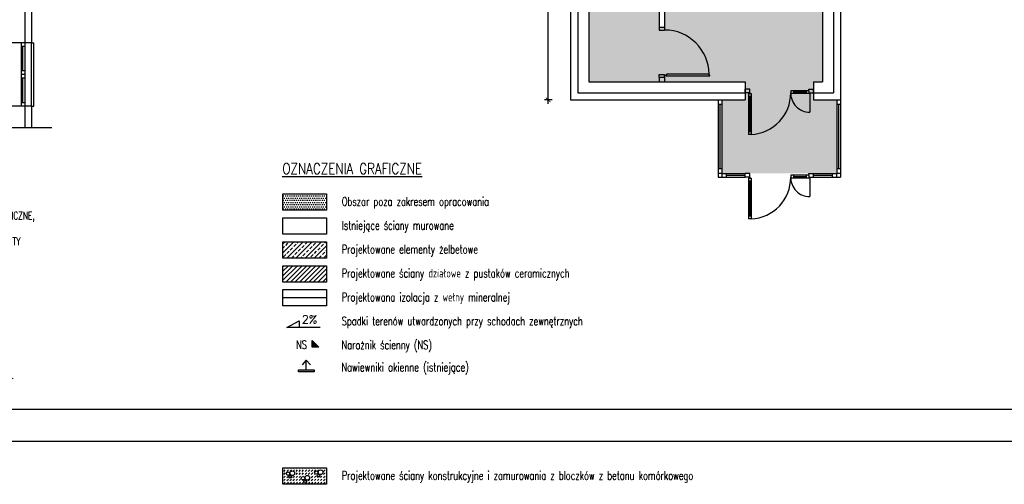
# Model space of a CAD drawing. Header units: millimetres. Extents: x 31969 to 285678, y -69766 to -1123.
# Tile 79 of 176: x 141787 to 143957, y -12118 to -11094. Entities that reach past the tile are written whole.
import ezdxf
from ezdxf.enums import TextEntityAlignment as Align
from ezdxf.lldxf.tags import DXFTag

# ---------------------------------------------------------------- set-up
doc = ezdxf.new("R2010")
doc.units = ezdxf.units.MM
doc.linetypes.add('ACAD_ISO02W100', pattern=[15, 12, -3])
for name, color, linetype in [('a- wentylacja Łukasza 2', 118, 'Continuous'), ('a-izolacja 1', 3, 'Continuous'), ('a-opis 1', 3, 'Continuous'), ('a-opis 2', 1, 'Continuous'), ('a-przekrój 2', 251, 'Continuous'), ('a-ramka', 7, 'Continuous'), ('a-stolarka drzwiowa', 3, 'Continuous'), ('a-stolarka okienna', 3, 'Continuous'), ('a-szkło', 4, 'Continuous'), ('a-szraf', 252, 'Continuous'), ('a-wymiary', 11, 'Continuous'), ('a-ściany działowe projektowane', 5, 'Continuous'), ('a-ściany istniejące murowane', 6, 'Continuous'), ('a-ściany nośne projektowane', 7, 'Continuous')]:
    doc.layers.add(name, color=color, linetype=linetype)
doc.styles.add('IREK', font='simplex.shx', dxfattribs={"width": 0.8})
doc.styles.add('MAREK', font='simplex.shx')
doc.styles.add('RS01507', font='romans.shx', dxfattribs={"width": 0.7, "height": 0.15})
doc.styles.add('WYMIAR', font='romans.shx', dxfattribs={"width": 0.8})
doc.linetypes.add('BATTING', pattern='A,0.0001,-0.1,[134,ltypeshp.shx,S=0.1,R=0,X=-0.1,Y=0],-0.2,[134,ltypeshp.shx,S=0.1,R=180,X=0.1,Y=0],-0.1', length=0.4001)
tags = doc.linetypes.add('DASHED', pattern=[0.75, 0.5, -0.25]).pattern_tags.tags
tags[6:7] = [DXFTag(74, 4), DXFTag(75, 0), DXFTag(340, '0'), DXFTag(46, 1.0), DXFTag(50, 0.0), DXFTag(44, 0.0), DXFTag(45, 0.0)]
tags[4:5] = [DXFTag(74, 4), DXFTag(75, 0), DXFTag(340, '0'), DXFTag(46, 1.0), DXFTag(50, 0.0), DXFTag(44, 0.0), DXFTag(45, 0.0)]
doc.dimstyles.new('MAREK', dxfattribs={"dimscale": 0.85, "dimtxt": 17, "dimasz": 12, "dimexe": 10, "dimexo": 0.625, "dimgap": 5, "dimtad": 1, "dimdec": 1, "dimdsep": 46, "dimtxsty": 'MAREK', "dimblk1": 'ARCHTICK', "dimblk2": 'ARCHTICK', "dimsah": 1, "dimcen": 2.5, "dimdle": 10, "dimadec": 0, "dimazin": 0, "dimtfac": 1, "dimtdec": 1, "dimtmove": 1, "dimatfit": 3, "dimldrblk": 'ARCHTICK', "dimfxl": 10, "dimfxlon": 1, "dimtolj": 1, "dimtzin": 0, "dimarcsym": 0})

# ---------------------------------------------------------------- blocks, each defined once
blk = doc.blocks.new('_ARCHTICK')
at = {"color": 0, "linetype": 'ByBlock', "const_width": 0.15}
blk.add_lwpolyline([(-0.5, -0.5), (0.5, 0.5)], dxfattribs=at)
blk = doc.blocks.new('*D46')
at = {"layer": 'a-wymiary', "color": 0, "lineweight": -2, "ltscale": 100}
for p, q in [((142951.9, -11279.6), (142951.9, -10666.6)), ((142960.4, -10675.1), (142943.4, -10675.1)), ((142960.4, -11271.1), (142943.4, -11271.1))]:
    blk.add_line(p, q, dxfattribs=at)
at = {"layer": 'DEFPOINTS', "color": 0, "ltscale": 100}
for p in [(142951.9, -10675.1), (143001.1, -10675.1), (143001.1, -11271.1)]:
    blk.add_point(p, dxfattribs=at)
at = {"layer": 'a-wymiary', "color": 0, "lineweight": -2, "ltscale": 100, "xscale": 10.2, "yscale": 10.2, "zscale": 10.2}
for p, rotation in [((142951.9, -10675.1), 90), ((142951.9, -11271.1), 270)]:
    blk.add_blockref('_ARCHTICK', p, dxfattribs=dict(at, rotation=rotation))
at = {"layer": 'a-wymiary', "color": 0, "ltscale": 100, "insert": (142940.4, -10973.1), "char_height": 14.45, "attachment_point": 5, "rotation": 90, "style": 'MAREK'}
blk.add_mtext('\\A1;596', dxfattribs=at)

msp = doc.modelspace()

# ---------------------------------------------------------------- hatches: boundary and pattern name
at = {"layer": 'a- wentylacja Łukasza 2', "linetype": 'DASHED', "ltscale": 0.009}
h = msp.add_hatch(color=256, dxfattribs=at)
h.dxf.hatch_style = 1
h.paths.add_polyline_path([(142436.15, -11865.91), (142401.15, -11865.91), (142401.15, -11870.11), (142436.15, -11870.11)])
at = {"layer": 'a-opis 1', "ltscale": 100}
h = msp.add_hatch(color=256, dxfattribs=at)
h.dxf.hatch_style = 1
h.paths.add_polyline_path([(142446.48, -11815.87), (142431.76, -11815.87), (142431.76, -11801.16), (142437.28, -11806.68), (142437.28, -11810.36), (142440.96, -11810.36)])
h.paths.add_polyline_path([(142440.96, -11810.36), (142437.28, -11810.36), (142437.28, -11806.68)], flags=17)
at = {"layer": 'a-przekrój 2', "ltscale": 0.1}
h = msp.add_hatch(dxfattribs=at)
h.set_pattern_fill('BRASS,_O', color=256, scale=2.25, angle=45)
h.set_pattern_definition([(45, (1987.45, -61.734), (-10.1027881, 10.1027881), []), (45, (1982.399, -56.682), (-10.1027881, 10.1027881), [7.14375, -3.571875])])
h.paths.add_polyline_path([(142463.16, -11619.53), (142463.16, -11583.53), (142367.26, -11583.53), (142367.26, -11619.53)])
h = msp.add_hatch(dxfattribs=at)
h.set_pattern_fill('LINE', color=256, scale=2.25, angle=45)
h.set_pattern_definition([(45, (1987.4506, -61.734), (-5.05139407, 5.05139407), [])])
h.paths.add_polyline_path([(142463.16, -11672.2), (142463.16, -11636.2), (142367.26, -11636.2), (142367.26, -11672.2)])
at = {"layer": 'a-przekrój 2', "ltscale": 100}
h = msp.add_hatch(dxfattribs=at)
h.set_pattern_fill('DASH', color=256, scale=1.5, angle=45, style=0)
h.set_pattern_definition([(45, (1987.4506, -612.526), (4e-16, 6.73519209), [4.7625, -4.7625])])
h.paths.add_polyline_path([(142463.16, -12117.66), (142463.16, -12081.66), (142367.26, -12081.66), (142367.26, -12117.66)])
h.paths.add_polyline_path([(142415.87, -12103.2, -1), (142426.05, -12103.2, -1)], flags=16)
h.paths.add_polyline_path([(142436.75, -12091.92, -1), (142444.31, -12091.92, -1)], flags=16)
h.paths.add_polyline_path([(142407.65, -12104.09, -1), (142415.21, -12104.09, -1)], flags=16)
h.paths.add_polyline_path([(142444.97, -12091.03, -1), (142455.15, -12091.03, -1)], flags=16)
h.paths.add_polyline_path([(142382.71, -12093.27, -1), (142392.89, -12093.27, -1)], flags=16)
h.paths.add_polyline_path([(142374.49, -12094.16, -1), (142382.05, -12094.16, -1)], flags=16)
at = {"layer": 'a-szraf', "ltscale": 30}
h = msp.add_hatch(dxfattribs=at)
h.set_pattern_fill('DOTS', color=256, scale=3)
h.set_pattern_definition([(0, (0, -3342.232), (2.38125, 4.7625), [0, -4.7625])])
h.paths.add_polyline_path([(143588.07, -11271.1), (143334.07, -11271.1), (143334.07, -11433.1), (143588.07, -11433.1)])
h.paths.add_polyline_path([(143536.07, -11231.1), (143386.07, -11231.1), (143386.07, -11271.1), (143536.07, -11271.1)])
h.paths.add_polyline_path([(143556.07, -10842.1), (143401.07, -10842.1), (143401.07, -11231.1), (143536.07, -11231.1), (143556.07, -11231.1)])
h.paths.add_polyline_path([(143377.07, -11056.1), (143259.07, -11056.1), (143259.07, -11076.1), (143377.07, -11076.1)])
h.paths.add_polyline_path([(143381.07, -10862.1), (143216.07, -10862.1), (143216.07, -11056.1), (143381.07, -11056.1)])
h.paths.add_polyline_path([(143196.07, -10842.1), (143041.07, -10842.1), (143041.07, -11076.1), (143196.07, -11076.1)])
h.paths.add_polyline_path([(143556.07, -10687.1), (143041.07, -10687.1), (143041.07, -10842.1), (143196.07, -10842.1), (143556.07, -10842.1)])
h.paths.add_polyline_path([(143208.07, -11076.1), (143208.07, -11111.1), (143196.07, -11111.1), (143196.07, -11076.1), (143041.07, -11076.1), (143041.07, -11231.1), (143401.07, -11231.1), (143401.07, -11076.1)])
h = msp.add_hatch(dxfattribs=at)
h.set_pattern_fill('DOTS', color=256, scale=3)
h.set_pattern_definition([(0, (2091.107, -3219.6284), (2.38125, 4.7625), [0, -4.7625])])
h.paths.add_polyline_path([(142463.16, -11514.2), (142463.16, -11478.2), (142367.26, -11478.2), (142367.26, -11514.2)])

# ---------------------------------------------------------------- linework, layer by layer
at = {"layer": 'a- wentylacja Łukasza 2', "linetype": 'DASHED', "ltscale": 0.009}
for p, q in [((142418.65, -11843.89), (142409.52, -11854.81)), ((142418.65, -11865.91), (142418.65, -11843.89)), ((142418.65, -11843.89), (142427.77, -11854.81))]:
    msp.add_line(p, q, dxfattribs=at)
msp.add_lwpolyline([(142401.15, -11870.11), (142401.15, -11865.91), (142436.15, -11865.91), (142436.15, -11870.11)], close=True, dxfattribs=at)
at = {"layer": 'a-izolacja 1'}
for p, q in [((143017.07, -10660.1), (143017.07, -11255.1)), ((143580.07, -10660.1), (143580.07, -11255.1)), ((141798.07, -11075.1), (141798.07, -11145.1)), ((143017.07, -11255.1), (143386.07, -11255.1)), ((143536.07, -11255.1), (143580.07, -11255.1)), ((141798.07, -11285.1), (141798.07, -11332.6))]:
    msp.add_line(p, q, dxfattribs=at)
at = {"layer": 'a-izolacja 1', "ltscale": 100}
msp.add_lwpolyline([(142367.26, -11688.87), (142463.16, -11688.87), (142463.16, -11724.87), (142367.26, -11724.87)], close=True, dxfattribs=at)
at = {"layer": 'a-opis 1', "ltscale": 10}
for p, q in [((142376.02, -11772.05), (142402.67, -11757.32)), ((142402.67, -11757.32), (142402.67, -11772.05)), ((142449.34, -11772.05), (142376.02, -11772.05))]:
    msp.add_line(p, q, dxfattribs=at)
at = {"layer": 'a-opis 1', "ltscale": 100}
for p, q in [((142431.76, -11801.16), (142446.48, -11815.87)), ((142431.76, -11815.87), (142431.76, -11801.16)), ((142446.48, -11815.87), (142431.76, -11815.87))]:
    msp.add_line(p, q, dxfattribs=at)
at = {"layer": 'a-przekrój 2', "linetype": 'BATTING', "ltscale": 15}
msp.add_line((142463.16, -11706.87), (142367.26, -11706.87), dxfattribs=at)
at = {"layer": 'a-przekrój 2'}
for centre, radius in [((142378.27, -12094.16), 3.78), ((142383.18, -12100.94), 3.17), ((142387.8, -12093.27), 5.09), ((142411.43, -12104.09), 3.78), ((142420.96, -12103.2), 5.09), ((142440.53, -12091.92), 3.78), ((142445.45, -12098.7), 3.17), ((142450.06, -12091.03), 5.09), ((142416.34, -12110.86), 3.17)]:
    msp.add_circle(centre, radius, dxfattribs=at)
at = {"layer": 'a-ramka', "ltscale": 0.5}
for points in [[(147493.33, -12023.13), (139893.33, -12023.13), (139893.33, -9053.13), (147493.33, -9053.13)], [(140143.33, -9123.13), (147423.33, -9123.13), (147423.33, -11953.13), (140143.33, -11953.13)]]:
    msp.add_lwpolyline(points, close=True, dxfattribs=at)
at = {"layer": 'a-stolarka drzwiowa', "lineweight": 25}
for p, q in [((143196.07, -11111.1), (143196.07, -11117.1)), ((143196.07, -11117.1), (143208.07, -11117.1)), ((143208.07, -11111.1), (143208.07, -11117.1)), ((143196.07, -11215.1), (143208.07, -11215.1)), ((143196.07, -11221.1), (143196.07, -11215.1)), ((143208.07, -11221.1), (143208.07, -11215.1)), ((143208.07, -11221.1), (143208.07, -11215.1))]:
    msp.add_line(p, q, dxfattribs=at)
at = {"layer": 'a-stolarka drzwiowa'}
for p, q in [((143396.07, -11247.1), (143386.07, -11247.1)), ((143386.07, -11255.1), (143386.07, -11247.1)), ((143396.07, -11255.1), (143386.07, -11255.1)), ((143393.07, -11257.1), (143399.07, -11257.1)), ((143393.07, -11257.1), (143393.07, -11347.01)), ((143396.07, -11255.1), (143396.07, -11247.1)), ((143399.07, -11257.1), (143399.07, -11347.01)), ((143527.07, -11251.1), (143486.07, -11251.1)), ((143486.07, -11251.1), (143486.07, -11257.1)), ((143527.07, -11257.1), (143486.07, -11257.1)), ((143492.07, -11251.1), (143492.07, -11257.1)), ((143521.07, -11257.1), (143521.07, -11251.1)), ((143526.07, -11247.1), (143536.07, -11247.1)), ((143526.07, -11251.1), (143526.07, -11247.1)), ((143527.07, -11257.1), (143527.07, -11251.1)), ((143527.07, -11255.1), (143536.07, -11255.1)), ((143536.07, -11255.1), (143536.07, -11247.1)), ((143393.07, -11263.1), (143399.07, -11263.1)), ((143399.07, -11341.01), (143393.07, -11341.01)), ((143399.07, -11347.01), (143393.07, -11347.01)), ((143334.07, -11433.1), (143386.07, -11433.1)), ((143396.07, -11433.1), (143386.07, -11433.1)), ((143386.07, -11441.1), (143386.07, -11433.1)), ((143396.07, -11441.1), (143396.07, -11433.1)), ((143526.07, -11433.1), (143536.07, -11433.1)), ((143526.07, -11437.1), (143526.07, -11433.1)), ((143536.07, -11433.1), (143588.07, -11433.1)), ((143536.07, -11441.1), (143536.07, -11433.1)), ((143326.07, -11441.1), (143386.07, -11441.1)), ((143396.07, -11441.1), (143386.07, -11441.1)), ((143393.07, -11443.1), (143399.07, -11443.1)), ((143393.07, -11443.1), (143393.07, -11533.01)), ((143393.07, -11449.1), (143399.07, -11449.1)), ((143399.07, -11443.1), (143399.07, -11533.01)), ((143527.07, -11437.1), (143486.07, -11437.1)), ((143486.07, -11437.1), (143486.07, -11443.1)), ((143527.07, -11443.1), (143486.07, -11443.1)), ((143492.07, -11437.1), (143492.07, -11443.1)), ((143521.07, -11443.1), (143521.07, -11437.1)), ((143527.07, -11443.1), (143527.07, -11437.1)), ((143527.07, -11441.1), (143536.07, -11441.1)), ((143536.07, -11441.1), (143596.07, -11441.1)), ((143399.07, -11527.01), (143393.07, -11527.01)), ((143399.07, -11533.01), (143393.07, -11533.01))]:
    msp.add_line(p, q, dxfattribs=at)
at = {"layer": 'a-stolarka drzwiowa', "linetype": 'DASHED', "lineweight": 25, "ltscale": 20}
for p, q in [((143528.09, -11256.1), (143528.09, -11298.12)), ((143528.09, -11442.1), (143528.09, -11484.12))]:
    msp.add_line(p, q, dxfattribs=at)
at = {"layer": 'a-stolarka drzwiowa', "ltscale": 300}
for p, q in [((143326.07, -11271.1), (143326.07, -11441.1)), ((143334.07, -11281.1), (143326.07, -11281.1)), ((143334.07, -11271.1), (143334.07, -11433.1)), ((143588.07, -11271.1), (143588.07, -11433.1)), ((143596.07, -11281.1), (143588.07, -11281.1)), ((143596.07, -11271.1), (143596.07, -11441.1)), ((143334.07, -11423.1), (143326.07, -11423.1)), ((143334.07, -11433.1), (143326.07, -11433.1)), ((143334.07, -11433.1), (143334.07, -11441.1)), ((143344.07, -11433.1), (143344.07, -11441.1)), ((143578.07, -11441.1), (143578.07, -11433.1)), ((143596.07, -11423.1), (143588.07, -11423.1)), ((143596.07, -11433.1), (143588.07, -11433.1)), ((143588.07, -11441.1), (143588.07, -11433.1))]:
    msp.add_line(p, q, dxfattribs=at)
at = {"layer": 'a-stolarka drzwiowa'}
msp.add_lwpolyline([(143306.07, -11214.04), (143212.28, -11214.04), (143212.28, -11216.5), (143210.61, -11216.5), (143210.61, -11218.17), (143307.73, -11218.17), (143307.73, -11216.5), (143306.07, -11216.5), (143306.07, -11214.04)], close=True, dxfattribs=at)
for centre, radius in [((143209.47, -11217.33), 0.798), ((143395.07, -11256.1), 1), ((143528.09, -11256.1), 1), ((143395.07, -11442.1), 1), ((143528.09, -11442.1), 1)]:
    msp.add_circle(centre, radius, dxfattribs=at)
for centre, radius, start, end in [((143208.07, -11215.1), 98, 0.61632, 90), ((143395.07, -11256.1), 91, 272.51931, 0.52078), ((143395.07, -11442.1), 91, 272.51931, 0.52078)]:
    msp.add_arc(centre, radius, start, end, dxfattribs=at)
at = {"layer": 'a-stolarka drzwiowa', "linetype": 'DASHED', "lineweight": 25, "ltscale": 20}
for centre in [(143528.09, -11256.1), (143528.09, -11442.1)]:
    msp.add_arc(centre, 42.03, 178.63657, 270, dxfattribs=at)
at = {"layer": 'a-stolarka okienna'}
for p, q in [((141790.07, -11145.1), (141790.07, -11284.87)), ((141798.07, -11145.1), (141798.07, -11285.1)), ((141790.07, -11152.87), (141798.07, -11152.87)), ((141798.07, -11207.32), (141790.07, -11207.32)), ((141798.07, -11215.21), (141790.07, -11215.21)), ((141798.07, -11222.98), (141790.07, -11222.98)), ((141790.07, -11276.87), (141798.07, -11276.87))]:
    msp.add_line(p, q, dxfattribs=at)
at = {"layer": 'a-stolarka okienna', "ltscale": 40}
for p, q in [((141813.07, -11145.1), (141818.07, -11145.1)), ((141818.07, -11285.1), (141818.07, -11145.1)), ((141813.07, -11285.1), (141818.07, -11285.1))]:
    msp.add_line(p, q, dxfattribs=at)
at = {"layer": 'a-stolarka okienna', "linetype": 'DASHED', "lineweight": 25, "ltscale": 20}
msp.add_line((141813.07, -11285.1), (141813.07, -11145.1), dxfattribs=at)
at = {"layer": 'a-szkło', "ltscale": 2}
for p, q in [((141794.07, -11207.32), (141794.07, -11152.87)), ((141794.07, -11276.87), (141794.07, -11222.98)), ((143330.07, -11281.1), (143330.07, -11423.1)), ((143592.07, -11423.1), (143592.07, -11281.1)), ((143344.07, -11437.1), (143386.07, -11437.1)), ((143536.07, -11437.1), (143578.07, -11437.1))]:
    msp.add_line(p, q, dxfattribs=at)
at = {"layer": 'a-szkło', "ltscale": 40}
for p, q in [((143521.07, -11254.1), (143492.07, -11254.1)), ((143396.07, -11263.1), (143396.07, -11341.01)), ((143396.07, -11449.1), (143396.07, -11527.01)), ((143521.07, -11440.1), (143492.07, -11440.1))]:
    msp.add_line(p, q, dxfattribs=at)
at = {"layer": 'a-ściany działowe projektowane', "ltscale": 20}
msp.add_lwpolyline([(142367.26, -11636.2), (142463.16, -11636.2), (142463.16, -11672.2), (142367.26, -11672.2)], close=True, dxfattribs=at)
at = {"layer": 'a-ściany istniejące murowane'}
for p, q in [((143001.07, -10675.1), (143001.07, -11271.1)), ((143001.07, -10675.1), (143001.07, -11271.1)), ((143041.07, -10687.1), (143041.07, -11231.1)), ((143556.07, -10687.1), (143556.07, -11231.1)), ((143596.07, -10675.1), (143596.07, -11271.1)), ((143596.07, -10675.1), (143596.07, -11271.1)), ((141813.07, -11075.1), (141813.07, -11145.1)), ((143196.07, -11076.1), (143196.07, -11111.1)), ((143208.07, -11076.1), (143208.07, -11111.1)), ((143196.07, -11111.1), (143208.07, -11111.1)), ((141813.07, -11145.1), (141743.07, -11145.1)), ((143041.07, -11231.1), (143386.07, -11231.1)), ((143196.07, -11221.1), (143208.07, -11221.1)), ((143196.07, -11221.1), (143196.07, -11231.1)), ((143208.07, -11221.1), (143208.07, -11231.1)), ((143386.07, -11231.1), (143386.07, -11271.1)), ((143536.07, -11231.1), (143556.07, -11231.1)), ((143536.07, -11231.1), (143536.07, -11271.1)), ((143001.07, -11271.1), (143386.07, -11271.1)), ((143536.07, -11271.1), (143596.07, -11271.1)), ((141813.07, -11285.1), (141743.07, -11285.1)), ((141813.07, -11285.1), (141813.07, -11332.6)), ((141858.07, -11332.6), (140788.07, -11332.6))]:
    msp.add_line(p, q, dxfattribs=at)
for points in [[(142367.26, -11478.2), (142463.16, -11478.2), (142463.16, -11514.2), (142367.26, -11514.2)], [(142367.26, -11530.87), (142463.16, -11530.87), (142463.16, -11566.87), (142367.26, -11566.87)]]:
    msp.add_lwpolyline(points, close=True, dxfattribs=at)
at = {"layer": 'a-ściany nośne projektowane', "ltscale": 100}
for points in [[(142367.26, -11583.53), (142463.16, -11583.53), (142463.16, -11619.53), (142367.26, -11619.53)], [(142367.26, -12081.66), (142463.16, -12081.66), (142463.16, -12117.66), (142367.26, -12117.66)]]:
    msp.add_lwpolyline(points, close=True, dxfattribs=at)

# ---------------------------------------------------------------- texts
at = {"layer": 'a-opis 1', "ltscale": 40, "style": 'RS01507', "width": 0.7}
for s, height, p in [('Obszar poza zakresem opracowania', 18.9125, (142496.83, -11494.71)), ('Istniejące ściany murowane', 18.9125, (142496.83, -11547.38)), ('Projektowane elementy żelbetowe', 18.9125, (142496.83, -11600.05)), ('Projektowane ściany działowe z pustaków ceramicznych', 18.9125, (142496.83, -11652.71)), ('Projektowana izolacja z wełny mineralnej', 18.9125, (142496.83, -11705.38)), ('Spadki terenów utwardzonych przy schodach zewnętrznych', 18.9125, (142496.83, -11758.05)), ('Narożnik ścienny (NS)', 18.9125, (142496.44, -11810.71)), ('Nawiewniki okienne (istniejące)', 19.1975, (142495.85, -11859.58)), ('Projektowane ściany konstrukcyjne i zamurowania z bloczków z betonu komórkowego', 18.9125, (142496.83, -12098.17))]:
    msp.add_text(s, height=height, dxfattribs=at).set_placement(p, align=Align.MIDDLE_LEFT)
at = {"layer": 'a-opis 1', "ltscale": 10, "style": 'WYMIAR', "text_generation_flag": 6}
msp.add_text('2%%%', height=18, rotation=180, dxfattribs=at).set_placement((142408.8, -11763.58))
at = {"layer": 'a-opis 1', "ltscale": 40, "style": 'RS01507'}
for s, insert, char_height, width, attachment_point in [('1. RYSUNEK NALEŻY ROZPATRYWAĆ ŁĄCZNIE Z ZAPISAMI OPISU TECHNICZNEGO.\\P2. WYSTĘPUJĄCE W TEKŚCIE NAZWY I ZNAKI TOWAROWE UŻYTO JEDYNIE W CELU OKREŚLENIA ZAKŁADANYCH TZW. STANDARDÓW TECHNICZNYCH I MATERIAŁOWYCH I/LUB WYGLĄDU ESTETYCZNEGO MATERIAŁÓW WYKOŃCZENIOWYCH.\\P3. WSZYSTKIE ZAPROPONOWANE PRZEZ WYKONAWCĘ: MATERIAŁY, URZĄDZENIA, ELEMENTY I TECHNOLOGIE, POWINNY SPEŁNIAĆ WSZYSTKIE ZAŁOŻONE W PROJEKCIE PARAMETRY TECHNICZNE, ESTETYCZNE I FORMALNO-PRAWNE, A TAKŻE PRZED SKIEROWANIEM DO REALIZACJI POWINNY UZYSKAĆ AKCEPTACJĘ PROJEKTANTA, INSPEKTORA NADZORU I INWESTORA\\P4. W PRZYPADKU ZAISTNIENIA KONIECZNOŚCI ZMIAN PROJEKTU,  DOTYCZĄCYCH PROPONOWANYCH PRZEZ WYKONAWCĘ I ODPOWIEDNIO UZGODNIONYCH ROZWIĄZAŃ ZAMIENNYCH, KOSZTY  OPRACOWANIA PEŁNEJ KONIECZNEJ DOKUMENTACJI ZAMIENNEJ PONOSI WYKONAWCA.\\P5. WSZYSTKIE URZĄDZENIA, MATERIAŁY, ELEMENTY I TECHNOLOGIE, POWINNY POSIADAĆ PRZEWIDZIANE PRAWEM I ODPOWIEDNIMI PRZEPISAMI DOPUSZCZENIA, ATESTY I CERTYFIKATY.', (140295.31, -11431.65), 17.10272, 1688.6407, 1), ('1. PROJEKT NALEŻY ZREALIZOWAĆ, ZGODNIE ZE SZTUKĄ BUDOWLANĄ, W PRZYPADKU  ROZBIEŻNOŚCI WYMIAROWYCH I TECHNOLOGICZNYCH SKONSULTOWAĆ SIĘ Z PROJEKTANTEM. \\P2. WSZYSTKIE ZMIANY KONSULTOWAĆ Z PROJEKTANTEM.\\P3. WYMIARY PODANE W CM.\\P4. PRZED PRZYSTĄPIENIEM DO ROBÓT SPRAWDZIĆ WYMIARY W NATURZE.\\P5. PRACE NALEŻY PROWADZIĆ SZCZEGÓŁOWO WG WYTYCZNYCH PROJEKTU, ZGODNIE ZE SZTUKĄ BUDOWLANĄ I Z ZACHOWANIEM PRZEPISÓW O BEZPIECZEŃSTWIE I OCHRONIE ZDROWIA.\\P{\\C14;   }', (140297.65, -11754.4), 17.10272, 1825.5351, 1), ('\\pxqc;NS', (142470.32, -11800.6), 18.913, 124.3193, 3)]:
    msp.add_mtext(s, dxfattribs=dict(at, insert=insert, char_height=char_height, width=width, attachment_point=attachment_point))
at = {"layer": 'a-opis 2', "linetype": 'ACAD_ISO02W100', "ltscale": 0.5, "insert": (142365.83, -11410.55), "char_height": 24.007, "width": 463.1317, "attachment_point": 1, "style": 'IREK'}
msp.add_mtext('{\\LOZNACZENIA GRAFICZNE }', dxfattribs=at)

# ---------------------------------------------------------------- dimensions: what is measured, and where the dimension line sits
at = {"layer": 'a-wymiary', "ltscale": 100}
dim = msp.add_linear_dim(base=(142951.86, -10675.1), p1=(143001.07, -11271.1), p2=(143001.07, -10675.1), angle=90, dimstyle='MAREK', dxfattribs=at)
dim.commit()
dim.dimension.update_dxf_attribs({"geometry": '*D46', "text_midpoint": (142940.38, -10973.1)})

doc.saveas('drawing.dxf')
